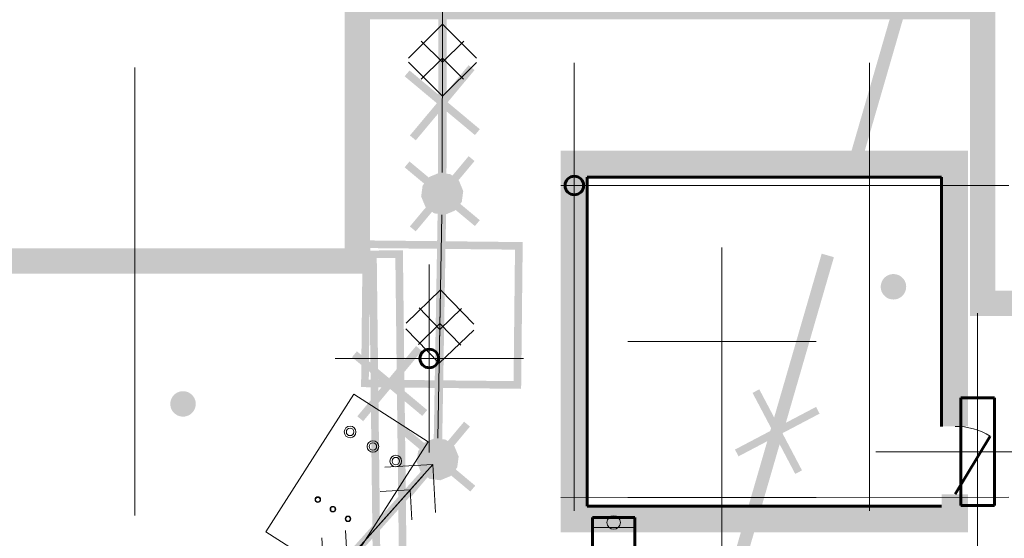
# Model space of a CAD drawing. Header units: millimetres. Extents: x 0 to 420, y 0 to 297.
# Tile 25 of 43: x 112 to 135, y 222 to 234. Entities that reach past the tile are written whole.
import ezdxf

# ---------------------------------------------------------------- set-up
doc = ezdxf.new("R2010")
doc.units = ezdxf.units.MM
for name, pattern in [('K5LT32769', [0]), ('K5LT32772', [0]), ('K5LT_AXLED', [15.063659, 10.563659, -1.5, 1.5, -1.5]), ('K5LT_BASIC', [0]), ('K5LT_THIN', [0])]:
    doc.linetypes.add(name, pattern=pattern)
for name, color, linetype, true_color in [('Демонтаж', 7, 'Continuous', 0x666666), ('Дороги', 7, 'Continuous', 0x666666), ('изм.1', 7, 'Continuous', 0x666666), ('План ПС', 7, 'Continuous', 0x666666), ('Существующее оборудование', 7, 'Continuous', 0x7f7f7f), ('Топосъемка', 7, 'Continuous', 0x7f7f7f)]:
    doc.layers.add(name, color=color, linetype=linetype, true_color=true_color)

# ---------------------------------------------------------------- blocks, each defined once
blk = doc.blocks.new('U4')
at = {"layer": 'План ПС', "linetype": 'K5LT_AXLED', "lineweight": 18}
for q in [(121.896, 228.477), (119.677, 226.258), (121.896, 224.039), (124.115, 226.258)]:
    blk.add_line((121.896, 226.258), q, dxfattribs=at)
blk = doc.blocks.new('U6')
at = {"layer": 'План ПС', "linetype": 'K5LT_AXLED', "lineweight": 18}
for q in [(134.826, 227.328), (132.426, 224.058), (137.226, 224.058), (134.826, 220.788)]:
    blk.add_line((134.826, 224.058), q, dxfattribs=at)
blk = doc.blocks.new('U8')
at = {"layer": 'План ПС', "linetype": 'K5LT_AXLED', "lineweight": 18}
for q in [(128.796, 225.197), (126.577, 222.978), (128.796, 220.759), (131.015, 222.978)]:
    blk.add_line((128.796, 222.978), q, dxfattribs=at)
blk = doc.blocks.new('U9')
at = {"layer": 'План ПС', "linetype": 'K5LT_AXLED', "lineweight": 18}
for q in [(128.796, 228.877), (126.577, 226.658), (128.796, 224.439), (131.015, 226.658)]:
    blk.add_line((128.796, 226.658), q, dxfattribs=at)
blk = doc.blocks.new('U35')
at = {"layer": 'План ПС', "linetype": 'K5LT_AXLED', "lineweight": 18}
for q in [(121.896, 228.477), (119.677, 226.258), (121.896, 224.039), (124.115, 226.258)]:
    blk.add_line((121.896, 226.258), q, dxfattribs=at)
blk = doc.blocks.new('U52')
at = {"layer": 'изм.1', "linetype": 'K5LT_AXLED', "lineweight": 18}
for q in [(136.536, 227.328), (134.136, 224.058), (138.936, 224.058), (136.536, 220.788)]:
    blk.add_line((136.536, 224.058), q, dxfattribs=at)
blk = doc.blocks.new('U53')
at = {"layer": 'изм.1', "linetype": 'K5LT_AXLED', "lineweight": 18}
for q in [(121.896, 228.477), (119.677, 226.258), (121.896, 224.039), (124.115, 226.258)]:
    blk.add_line((121.896, 226.258), q, dxfattribs=at)
blk = doc.blocks.new('U55')
at = {"layer": 'План ПС', "linetype": 'K5LT_AXLED', "lineweight": 18}
for q in [(132.276, 232.557), (130.057, 230.338), (132.276, 228.119), (134.495, 230.338)]:
    blk.add_line((132.276, 230.338), q, dxfattribs=at)
blk = doc.blocks.new('U110')
at = {"layer": 'План ПС', "linetype": 'K5LT_BASIC', "lineweight": 60}
for p, q in [((134.426, 225.328), (135.226, 225.328)), ((134.426, 222.788), (134.426, 225.328)), ((135.226, 225.328), (135.226, 222.788)), ((135.226, 222.788), (134.426, 222.788))]:
    blk.add_line(p, q, dxfattribs=at)
blk = doc.blocks.new('U161')
at = {"layer": 'Существующее оборудование', "linetype": 'K5LT_THIN', "lineweight": 18}
for p, q in [((118.047, 222.172), (120.121, 225.416)), ((120.121, 225.416), (121.872, 224.296)), ((119.798, 221.053), (121.872, 224.296)), ((118.044, 222.174), (119.796, 221.054))]:
    blk.add_line(p, q, dxfattribs=at)
for centre, radius, start, end in [((120.031, 224.527), 0.137, 0, 180), ((120.031, 224.527), 0.137, 180, 0), ((120.031, 224.527), 0.0881, 0, 180), ((120.031, 224.527), 0.0881, 180, 0), ((120.569, 224.183), 0.137, 0, 180), ((120.569, 224.183), 0.0881, 0, 180), ((120.569, 224.183), 0.137, 180, 0), ((120.569, 224.183), 0.0881, 180, 0), ((121.108, 223.839), 0.137, 0, 180), ((121.108, 223.839), 0.137, 180, 0), ((121.108, 223.839), 0.0881, 0, 180), ((121.108, 223.839), 0.0881, 180, 0), ((119.27, 222.932), 0.0657, 0, 180), ((119.27, 222.932), 0.0657, 180, 0), ((119.27, 222.932), 0.052, 0, 180), ((119.27, 222.932), 0.052, 180, 0), ((119.625, 222.705), 0.0657, 0, 180), ((119.625, 222.705), 0.0657, 180, 0), ((119.625, 222.705), 0.052, 0, 180), ((119.625, 222.705), 0.052, 180, 0), ((119.981, 222.477), 0.0657, 0, 180), ((119.981, 222.477), 0.0657, 180, 0), ((119.981, 222.477), 0.052, 0, 180), ((119.981, 222.477), 0.052, 180, 0)]:
    blk.add_arc(centre, radius, start, end, dxfattribs=at)
blk = doc.blocks.new('U162')
at = {"layer": 'План ПС', "linetype": 'K5LT_BASIC', "lineweight": 60}
for p, q in [((126.745, 222.512), (125.745, 222.512)), ((125.745, 222.512), (125.745, 218.312)), ((126.745, 218.312), (126.745, 222.512))]:
    blk.add_line(p, q, dxfattribs=at)
at = {"layer": 'План ПС', "linetype": 'K5LT_THIN', "lineweight": 18}
for p, q in [((125.745, 222.512), (126.745, 222.512)), ((125.745, 222.272), (125.745, 222.512)), ((126.745, 222.512), (126.745, 222.272)), ((126.745, 222.272), (125.745, 222.272))]:
    blk.add_line(p, q, dxfattribs=at)
for start, end in [(0, 180), (180, 0)]:
    blk.add_arc((126.245, 222.392), 0.159, start, end, dxfattribs=at)
blk = doc.blocks.new('U206')
at = {"layer": 'Топосъемка'}
blk.add_hatch(color=256, dxfattribs=at).paths.add_polyline_path([(132.946, 227.669), (132.974, 227.681), (133.001, 227.696), (133.026, 227.714), (133.05, 227.735), (133.071, 227.757), (133.089, 227.782), (133.105, 227.809), (133.118, 227.837), (133.129, 227.866), (133.136, 227.896), (133.14, 227.927), (133.141, 227.958), (133.138, 227.989), (133.133, 228.019), (133.124, 228.049), (133.112, 228.078), (133.098, 228.105), (133.08, 228.13), (133.06, 228.154), (133.038, 228.176), (133.014, 228.195), (132.988, 228.212), (132.96, 228.225), (132.931, 228.236), (132.901, 228.244), (132.87, 228.248), (132.839, 228.25), (132.808, 228.248), (132.778, 228.243), (132.748, 228.235), (132.736, 228.231), (132.707, 228.219), (132.68, 228.204), (132.655, 228.186), (132.632, 228.165), (132.611, 228.143), (132.592, 228.118), (132.576, 228.091), (132.563, 228.063), (132.553, 228.034), (132.546, 228.004), (132.542, 227.973), (132.541, 227.942), (132.543, 227.911), (132.549, 227.881), (132.557, 227.851), (132.569, 227.822), (132.584, 227.795), (132.601, 227.769), (132.621, 227.746), (132.643, 227.724), (132.667, 227.705), (132.694, 227.688), (132.721, 227.675), (132.75, 227.664), (132.78, 227.656), (132.811, 227.651), (132.842, 227.65), (132.873, 227.652), (132.904, 227.657), (132.933, 227.665)])
blk = doc.blocks.new('U207')
at = {"layer": 'Топосъемка'}
blk.add_hatch(color=256, dxfattribs=at).paths.add_polyline_path([(116.197, 224.907), (116.225, 224.919), (116.252, 224.934), (116.277, 224.952), (116.301, 224.972), (116.322, 224.995), (116.34, 225.02), (116.356, 225.046), (116.369, 225.074), (116.38, 225.104), (116.387, 225.134), (116.391, 225.164), (116.392, 225.195), (116.389, 225.226), (116.384, 225.257), (116.375, 225.287), (116.363, 225.315), (116.349, 225.343), (116.331, 225.368), (116.311, 225.392), (116.289, 225.413), (116.265, 225.433), (116.239, 225.449), (116.211, 225.463), (116.182, 225.474), (116.152, 225.482), (116.121, 225.486), (116.09, 225.488), (116.059, 225.486), (116.029, 225.481), (115.999, 225.473), (115.987, 225.469), (115.958, 225.456), (115.931, 225.441), (115.906, 225.423), (115.883, 225.403), (115.862, 225.38), (115.843, 225.355), (115.827, 225.329), (115.814, 225.301), (115.804, 225.272), (115.797, 225.242), (115.793, 225.211), (115.792, 225.18), (115.794, 225.149), (115.8, 225.118), (115.808, 225.089), (115.82, 225.06), (115.835, 225.033), (115.852, 225.007), (115.872, 224.983), (115.894, 224.962), (115.919, 224.943), (115.945, 224.926), (115.972, 224.912), (116.002, 224.902), (116.031, 224.894), (116.062, 224.889), (116.093, 224.888), (116.124, 224.889), (116.155, 224.894), (116.184, 224.902)])
blk = doc.blocks.new('U238')
at = {"layer": 'Топосъемка'}
blk.add_hatch(color=256, dxfattribs=at).paths.add_polyline_path([(122.137, 230.64), (121.898, 230.541), (121.74, 230.336), (121.706, 230.079), (121.805, 229.84), (122.011, 229.683), (122.267, 229.649), (122.506, 229.748), (122.664, 229.953), (122.698, 230.209), (122.599, 230.449), (122.394, 230.606)])
blk = doc.blocks.new('U255')
at = {"layer": 'Топосъемка'}
blk.add_hatch(color=256, dxfattribs=at).paths.add_polyline_path([(122.03, 224.379), (121.79, 224.28), (121.633, 224.074), (121.599, 223.818), (121.698, 223.579), (121.903, 223.421), (122.16, 223.387), (122.399, 223.486), (122.557, 223.691), (122.59, 223.948), (122.491, 224.187), (122.286, 224.345)])
blk = doc.blocks.new('U293')
at = {"layer": 'Топосъемка', "linetype": 'K5LT32772', "lineweight": 20}
for p, q in [((121.761, 223.51), (119.427, 220.902)), ((119.96, 221.498), (119.921, 222.205)), ((119.364, 222.032), (119.427, 220.902)), ((120.666, 221.538), (119.96, 221.498)), ((119.427, 220.902), (120.556, 220.965))]:
    blk.add_line(p, q, dxfattribs=at)
blk = doc.blocks.new('U294')
at = {"layer": 'Топосъемка', "linetype": 'K5LT32772', "lineweight": 20}
for p, q in [((119.647, 221.149), (121.981, 223.756)), ((120.852, 223.694), (121.981, 223.756)), ((121.981, 223.756), (122.044, 222.627)), ((121.448, 223.16), (120.742, 223.121)), ((121.487, 222.454), (121.448, 223.16))]:
    blk.add_line(p, q, dxfattribs=at)
blk = doc.blocks.new('U295')
at = {"layer": 'Топосъемка', "linetype": 'K5LT32772', "lineweight": 20}
for p, q in [((121.409, 233.346), (122.211, 234.144)), ((122.203, 230.644), (122.211, 234.144)), ((122.211, 234.144), (123.009, 233.343)), ((122.209, 233.344), (121.708, 232.845)), ((122.708, 232.843), (122.209, 233.344))]:
    blk.add_line(p, q, dxfattribs=at)
blk = doc.blocks.new('U296')
at = {"layer": 'Топосъемка', "linetype": 'K5LT32772', "lineweight": 20}
for p, q in [((121.35, 227.096), (122.163, 227.882)), ((122.103, 224.383), (122.163, 227.882)), ((122.163, 227.882), (122.949, 227.069)), ((122.15, 227.082), (121.641, 226.591)), ((122.641, 226.574), (122.15, 227.082))]:
    blk.add_line(p, q, dxfattribs=at)
blk = doc.blocks.new('U303')
at = {"layer": 'Топосъемка', "linetype": 'K5LT32772', "lineweight": 20}
for p, q in [((122.194, 229.644), (122.134, 226.145)), ((122.147, 226.945), (121.656, 227.453)), ((122.656, 227.436), (122.147, 226.945)), ((121.347, 226.959), (122.134, 226.145)), ((122.134, 226.145), (122.947, 226.931))]:
    blk.add_line(p, q, dxfattribs=at)
blk = doc.blocks.new('U304')
at = {"layer": 'Топосъемка', "linetype": 'K5LT32772', "lineweight": 20}
for p, q in [((122.215, 235.944), (122.207, 232.444)), ((122.209, 233.244), (121.71, 233.745)), ((122.71, 233.743), (122.209, 233.244)), ((121.409, 233.246), (122.207, 232.444)), ((122.207, 232.444), (123.009, 233.242))]:
    blk.add_line(p, q, dxfattribs=at)

msp = doc.modelspace()

# ---------------------------------------------------------------- hatches: boundary and pattern name
at = {"layer": 'изм.1'}
msp.add_hatch(color=256, dxfattribs=at).paths.add_polyline_path([(134.296496, 224.658459), (134.296496, 230.858459), (125.296496, 230.858459), (125.296496, 222.458459), (134.296496, 222.458459), (134.296496, 223.058459), (133.976496, 223.058459), (133.976496, 222.778161), (125.616496, 222.778161), (125.616496, 230.538161), (133.976496, 230.538161), (133.976496, 224.658459)])
at = {"layer": 'Топосъемка'}
for points in [[(134.249552, 238.348661), (133.961428, 238.432225), (133.933578, 238.336172), (133.284243, 236.096777), (132.496854, 233.381233), (131.733538, 230.748697), (131.719612, 230.70067), (131.705688, 230.652643), (131.993823, 230.569105), (132.007754, 230.617114), (132.784989, 233.297695), (133.572378, 236.013239), (134.235627, 238.300635)], [(131.436844, 228.64821), (131.148728, 228.731756), (131.134803, 228.683728), (130.471536, 226.396326), (129.684165, 223.680789), (128.920837, 221.048227), (128.892987, 220.952173), (129.181122, 220.868635), (129.195048, 220.916662), (129.972288, 223.597225), (130.759678, 226.312769), (131.408995, 228.552157), (131.422919, 228.600183)], [(131.183011, 222.498677), (129.947829, 222.508262), (129.924118, 222.508456), (129.906678, 222.492366), (129.712055, 222.312887), (129.793395, 222.224675), (129.970608, 222.388097), (131.182086, 222.378687)], [(134.182916, 222.475348), (132.682968, 222.487003), (132.682042, 222.367013), (134.181991, 222.355359)]]:
    msp.add_hatch(color=256, dxfattribs=at).paths.add_polyline_path(points)

# ---------------------------------------------------------------- linework, layer by layer
at = {"layer": 'Демонтаж', "linetype": 'K5LT_THIN', "const_width": 0.18}
for points in [[(121.374635, 232.98328), (123.031711, 231.597747), (122.203173, 232.290513), (122.895939, 233.119051), (121.510407, 231.461976)], [(121.373652, 230.837142), (123.030728, 229.45161), (122.20219, 230.144376), (122.894956, 230.972914), (121.509423, 229.315838)], [(120.133913, 226.359505), (121.790988, 224.973972), (120.962451, 225.666739), (121.655217, 226.495276), (120.269684, 224.838201)], [(129.598642, 225.489957), (130.605013, 223.578722), (130.101827, 224.53434), (131.057444, 225.037525), (129.14621, 224.031154)], [(121.266122, 224.575534), (122.923198, 223.190002), (122.09466, 223.882768), (122.787426, 224.711306), (121.401894, 223.05423)]]:
    msp.add_lwpolyline(points, dxfattribs=at)
at = {"layer": 'Дороги', "linetype": 'K5LT_AXLED', "lineweight": 18}
msp.add_line((114.952535, 222.558758), (114.952535, 238.058758), dxfattribs=at)
at = {"layer": 'Дороги', "linetype": 'K5LT_BASIC', "const_width": 0.6}
msp.add_lwpolyline([(109.702535, 234.558758), (109.702535, 228.558758), (120.202535, 228.558758), (120.202535, 234.558758), (134.943175, 234.558758), (134.943175, 227.558758), (140.943175, 227.558758), (140.943175, 248.558758), (134.943175, 248.558758), (134.952323, 241.558758)], dxfattribs=at)
at = {"layer": 'изм.1', "linetype": 'K5LT_BASIC', "lineweight": 60}
for p, q in [((125.616496, 230.538161), (133.976496, 230.538161)), ((125.616496, 222.778161), (125.616496, 230.538161)), ((133.976496, 230.538161), (133.976496, 224.658459)), ((134.296496, 223.058459), (135.12233, 224.42886)), ((133.976496, 222.778161), (125.616496, 222.778161))]:
    msp.add_line(p, q, dxfattribs=at)
at = {"layer": 'изм.1', "linetype": 'K5LT_BASIC', "const_width": 0.6}
msp.add_lwpolyline([(134.296496, 223.058459), (134.296496, 222.458459), (125.296496, 222.458459), (125.296496, 230.858459), (134.296496, 230.858459), (134.296496, 224.658459)], dxfattribs=at)
at = {"layer": 'изм.1', "linetype": 'K5LT_BASIC', "lineweight": 60}
msp.add_circle((121.896496, 226.258459), 0.219, dxfattribs=at)
at = {"layer": 'изм.1', "linetype": 'K5LT_THIN', "lineweight": 18}
msp.add_arc((134.296496, 223.058459), 1.6, 58.9258875, 90, dxfattribs=at)
at = {"layer": 'План ПС', "linetype": 'K5LT_AXLED', "lineweight": 18}
for p, q in [((125.316496, 222.665447), (125.316496, 266.005447)), ((132.276496, 222.665447), (132.276496, 266.005448)), ((124.996496, 230.338161), (156.053343, 230.338161)), ((124.996496, 222.978161), (156.05333, 222.998685))]:
    msp.add_line(p, q, dxfattribs=at)
at = {"layer": 'План ПС', "linetype": 'K5LT_BASIC', "lineweight": 60}
for centre in [(125.316496, 230.338161), (121.896496, 226.258459), (121.896496, 226.258459)]:
    msp.add_circle(centre, 0.219, dxfattribs=at)
at = {"layer": 'Топосъемка', "linetype": 'K5LT32769', "const_width": 0.18}
msp.add_lwpolyline([(128.897603, 215.076465), (128.582003, 215.076226), (128.841251, 220.252651), (121.28845, 220.148825), (121.186645, 228.721658), (120.568514, 228.714317), (120.67032, 220.141485), (110.501649, 220.020728), (110.758604, 248.348975)], dxfattribs=at)
at = {"layer": 'Топосъемка', "linetype": 'K5LT32772', "const_width": 0.2}
for points in [[(122.215896, 236.443847), (122.20219, 230.144376)], [(122.20219, 230.144376), (122.09466, 223.882768)], [(122.09466, 223.882768), (119.313598, 220.775985)]]:
    msp.add_lwpolyline(points, dxfattribs=at)
at = {"layer": 'Топосъемка', "linetype": 'K5LT32769', "const_width": 0.18}
msp.add_lwpolyline([(120.416094, 228.953937), (120.38072, 225.673011), (123.974016, 225.634269), (124.00939, 228.915196)], close=True, dxfattribs=at)

# ---------------------------------------------------------------- block references
at = {"layer": 'изм.1'}
for name in ['U53', 'U52']:
    msp.add_blockref(name, (0, 0), dxfattribs=at)
at = {"layer": 'План ПС'}
for name in ['U162', 'U55', 'U9', 'U4', 'U35', 'U6', 'U8', 'U110']:
    msp.add_blockref(name, (0, 0), dxfattribs=at)
at = {"layer": 'Существующее оборудование'}
msp.add_blockref('U161', (0, 0), dxfattribs=at)
at = {"layer": 'Топосъемка'}
for name in ['U304', 'U295', 'U238', 'U303', 'U206', 'U296', 'U207', 'U255', 'U294', 'U293']:
    msp.add_blockref(name, (0, 0), dxfattribs=at)

doc.saveas('drawing.dxf')
